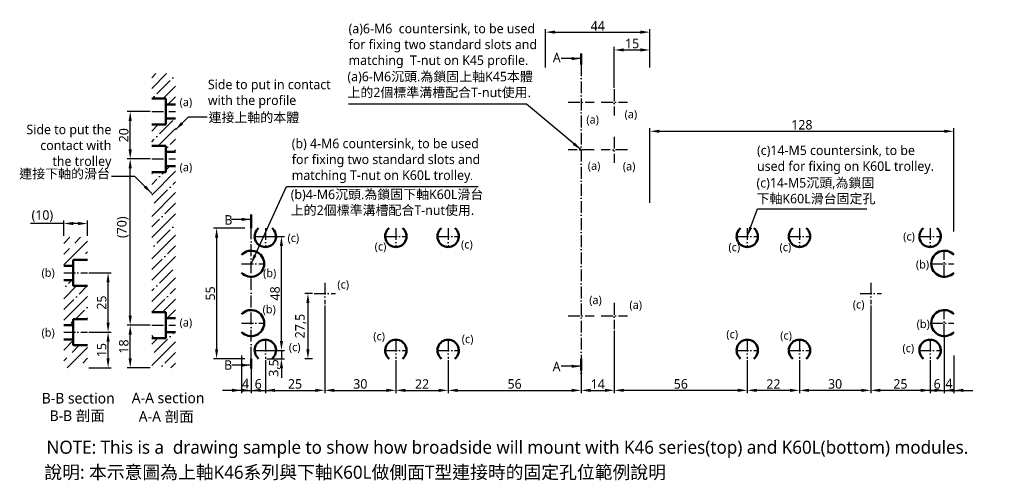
# Model space of a CAD drawing. Header units: millimetres. Extents: x 387 to 802, y 209 to 403.
import ezdxf

# ---------------------------------------------------------------- set-up
doc = ezdxf.new("R2010")
doc.units = ezdxf.units.MM
doc.linetypes.add('中心線5', pattern=[7.2, 5, -1, 0.2, -1])
doc.layers.add('中心線', color=5, linetype='中心線5', plot=False)
doc.layers.add('標註線', color=3, linetype='Continuous', plot=False)
doc.layers.add('外框線', color=7, linetype='Continuous', lineweight=50, plot=False)
doc.styles.get("Standard").update_dxf_attribs({"font": 'msjh.ttf'})
doc.dimstyles.new('ISO-25', dxfattribs={"dimtxt": 4, "dimasz": 4, "dimexe": 1.25, "dimexo": 0.625, "dimtad": 1, "dimdec": 8, "dimtxsty": 'Standard', "dimcen": 2.5, "dimadec": 0, "dimazin": 0, "dimtfac": 1, "dimtdec": 8, "dimtmove": 0, "dimatfit": 3, "dimfxl": 0, "dimarcsym": 0})

# ---------------------------------------------------------------- blocks, each defined once
blk = doc.blocks.new('*D1')
at = {"layer": 'Defpoints', "color": 0}
for p in [(415.73, 271.76), (424.41, 271.76), (415.73, 256.76)]:
    blk.add_point(p, dxfattribs=at)
at = {"layer": '標註線', "color": 0, "lineweight": -2}
for p, q in [((416.35, 271.76), (425.66, 271.76)), ((424.41, 260.76), (424.41, 267.76)), ((416.35, 256.76), (425.66, 256.76))]:
    blk.add_line(p, q, dxfattribs=at)
at = {"layer": '標註線', "color": 0}
for points in [[(423.74, 267.76), (425.07, 267.76), (424.41, 271.76)], [(423.74, 260.76), (425.07, 260.76), (424.41, 256.76)]]:
    blk.add_solid(points, dxfattribs=at)
at = {"layer": '標註線', "color": 0, "insert": (421.7, 264.26), "char_height": 4, "attachment_point": 5, "rotation": 90}
blk.add_mtext('15', dxfattribs=at)
blk = doc.blocks.new('*D2')
at = {"layer": 'Defpoints', "color": 0}
for p in [(415.73, 296.76), (424.41, 296.76), (415.73, 271.76)]:
    blk.add_point(p, dxfattribs=at)
at = {"layer": '標註線', "color": 0, "lineweight": -2}
for p, q in [((416.35, 296.76), (425.66, 296.76)), ((424.41, 275.76), (424.41, 292.76)), ((416.35, 271.76), (425.66, 271.76))]:
    blk.add_line(p, q, dxfattribs=at)
at = {"layer": '標註線', "color": 0}
for points in [[(423.74, 292.76), (425.07, 292.76), (424.41, 296.76)], [(423.74, 275.76), (425.07, 275.76), (424.41, 271.76)]]:
    blk.add_solid(points, dxfattribs=at)
at = {"layer": '標註線', "color": 0, "insert": (421.72, 284.26), "char_height": 4, "attachment_point": 5, "rotation": 90}
blk.add_mtext('25', dxfattribs=at)
blk = doc.blocks.new('*D3')
at = {"layer": 'Defpoints', "color": 0}
for p in [(405.73, 317.58), (405.73, 311.76), (415.73, 311.76)]:
    blk.add_point(p, dxfattribs=at)
at = {"layer": '標註線', "color": 0, "lineweight": -2}
for p, q in [((405.73, 317.58), (391.71, 317.58)), ((405.73, 312.39), (405.73, 318.83)), ((411.73, 317.58), (409.73, 317.58)), ((415.73, 312.39), (415.73, 318.83))]:
    blk.add_line(p, q, dxfattribs=at)
at = {"layer": '標註線', "color": 0}
for points in [[(409.73, 318.25), (409.73, 316.91), (405.73, 317.58)], [(411.73, 318.25), (411.73, 316.91), (415.73, 317.58)]]:
    blk.add_solid(points, dxfattribs=at)
at = {"layer": '標註線', "color": 0, "insert": (396.72, 320.71), "char_height": 4, "attachment_point": 5}
blk.add_mtext('(10)', dxfattribs=at)
blk = doc.blocks.new('*D4')
at = {"layer": 'Defpoints', "color": 0}
for p in [(482.65, 315.63), (470.12, 260.63), (482.65, 260.63)]:
    blk.add_point(p, dxfattribs=at)
at = {"layer": '標註線', "color": 0, "lineweight": -2}
for p, q in [((482.02, 315.63), (468.87, 315.63)), ((470.12, 311.63), (470.12, 264.63)), ((482.02, 260.63), (468.87, 260.63))]:
    blk.add_line(p, q, dxfattribs=at)
at = {"layer": '標註線', "color": 0}
for points in [[(469.46, 311.63), (470.79, 311.63), (470.12, 315.63)], [(469.46, 264.63), (470.79, 264.63), (470.12, 260.63)]]:
    blk.add_solid(points, dxfattribs=at)
at = {"layer": '標註線', "color": 0, "insert": (467.47, 288.13), "char_height": 4, "attachment_point": 5, "rotation": 90}
blk.add_mtext('55', dxfattribs=at)
blk = doc.blocks.new('*D5')
at = {"layer": 'Defpoints', "color": 0}
for p in [(480.65, 262.63), (484.65, 260.63), (484.65, 247.29)]:
    blk.add_point(p, dxfattribs=at)
at = {"layer": '標註線', "color": 0, "lineweight": -2}
for p, q in [((480.65, 262.01), (480.65, 246.04)), ((484.65, 260.01), (484.65, 246.04)), ((476.65, 247.29), (472.65, 247.29)), ((480.65, 247.29), (484.65, 247.29)), ((488.65, 247.29), (492.65, 247.29))]:
    blk.add_line(p, q, dxfattribs=at)
at = {"layer": '標註線', "color": 0}
for points in [[(476.65, 247.96), (476.65, 246.62), (480.65, 247.29)], [(488.65, 247.96), (488.65, 246.62), (484.65, 247.29)]]:
    blk.add_solid(points, dxfattribs=at)
at = {"layer": '標註線', "color": 0, "insert": (482.3, 250.12), "char_height": 4, "attachment_point": 5}
blk.add_mtext('4', dxfattribs=at)
blk = doc.blocks.new('*D6')
at = {"layer": 'Defpoints', "color": 0}
for p in [(780.65, 356.43), (652.65, 325.63), (780.65, 313.63)]:
    blk.add_point(p, dxfattribs=at)
at = {"layer": '標註線', "color": 0, "lineweight": -2}
for p, q in [((652.65, 326.26), (652.65, 357.68)), ((780.65, 314.26), (780.65, 357.68)), ((656.65, 356.43), (776.65, 356.43))]:
    blk.add_line(p, q, dxfattribs=at)
at = {"layer": '標註線', "color": 0}
for points in [[(656.65, 357.1), (656.65, 355.77), (652.65, 356.43)], [(776.65, 357.1), (776.65, 355.77), (780.65, 356.43)]]:
    blk.add_solid(points, dxfattribs=at)
at = {"layer": '標註線', "color": 0, "insert": (716.65, 359.14), "char_height": 4, "attachment_point": 5}
blk.add_mtext('128', dxfattribs=at)
blk = doc.blocks.new('*D7')
at = {"layer": 'Defpoints', "color": 0}
for p in [(623.65, 260.63), (637.65, 260.63), (637.65, 247.29)]:
    blk.add_point(p, dxfattribs=at)
at = {"layer": '標註線', "color": 0, "lineweight": -2}
for p, q in [((623.65, 260.01), (623.65, 246.04)), ((637.65, 260.01), (637.65, 246.04)), ((627.65, 247.29), (633.65, 247.29))]:
    blk.add_line(p, q, dxfattribs=at)
at = {"layer": '標註線', "color": 0}
for points in [[(627.65, 247.96), (627.65, 246.62), (623.65, 247.29)], [(633.65, 247.96), (633.65, 246.62), (637.65, 247.29)]]:
    blk.add_solid(points, dxfattribs=at)
at = {"layer": '標註線', "color": 0, "insert": (630.65, 249.96), "char_height": 4, "attachment_point": 5}
blk.add_mtext('14', dxfattribs=at)
blk = doc.blocks.new('*D8')
at = {"layer": 'Defpoints', "color": 0}
for p in [(776.65, 270.13), (780.65, 262.63), (780.65, 247.29)]:
    blk.add_point(p, dxfattribs=at)
at = {"layer": '標註線', "color": 0, "lineweight": -2}
for p, q in [((776.65, 269.51), (776.65, 246.04)), ((780.65, 262.01), (780.65, 246.04)), ((772.65, 247.29), (768.65, 247.29)), ((776.65, 247.29), (780.65, 247.29)), ((784.65, 247.29), (788.65, 247.29))]:
    blk.add_line(p, q, dxfattribs=at)
at = {"layer": '標註線', "color": 0}
for points in [[(772.65, 247.96), (772.65, 246.62), (776.65, 247.29)], [(784.65, 247.96), (784.65, 246.62), (780.65, 247.29)]]:
    blk.add_solid(points, dxfattribs=at)
at = {"layer": '標註線', "color": 0, "insert": (778.61, 250.14), "char_height": 4, "attachment_point": 5}
blk.add_mtext('4', dxfattribs=at)
blk = doc.blocks.new('*D9')
at = {"layer": 'Defpoints', "color": 0}
for p in [(433.72, 274.76), (442.79, 274.76), (442.79, 256.76)]:
    blk.add_point(p, dxfattribs=at)
at = {"layer": '標註線', "color": 0, "lineweight": -2}
for p, q in [((442.17, 274.76), (432.47, 274.76)), ((433.72, 260.76), (433.72, 270.76)), ((442.17, 256.76), (432.47, 256.76))]:
    blk.add_line(p, q, dxfattribs=at)
at = {"layer": '標註線', "color": 0}
for points in [[(433.05, 270.76), (434.39, 270.76), (433.72, 274.76)], [(433.05, 260.76), (434.39, 260.76), (433.72, 256.76)]]:
    blk.add_solid(points, dxfattribs=at)
at = {"layer": '標註線', "color": 0, "insert": (431.02, 265.76), "char_height": 4, "attachment_point": 5, "rotation": 90}
blk.add_mtext('18', dxfattribs=at)
blk = doc.blocks.new('*D10')
at = {"layer": 'Defpoints', "color": 0}
for p in [(433.72, 344.76), (442.79, 344.76), (442.79, 274.76)]:
    blk.add_point(p, dxfattribs=at)
at = {"layer": '標註線', "color": 0, "lineweight": -2}
for p, q in [((442.17, 344.76), (432.47, 344.76)), ((433.72, 278.76), (433.72, 340.76)), ((442.17, 274.76), (432.47, 274.76))]:
    blk.add_line(p, q, dxfattribs=at)
at = {"layer": '標註線', "color": 0}
for points in [[(433.05, 340.76), (434.39, 340.76), (433.72, 344.76)], [(433.05, 278.76), (434.39, 278.76), (433.72, 274.76)]]:
    blk.add_solid(points, dxfattribs=at)
at = {"layer": '標註線', "color": 0, "insert": (430.61, 316.01), "char_height": 4, "attachment_point": 5, "rotation": 90}
blk.add_mtext('(70)', dxfattribs=at)
blk = doc.blocks.new('*D11')
at = {"layer": 'Defpoints', "color": 0}
for p in [(433.72, 364.76), (442.79, 364.76), (442.79, 344.76)]:
    blk.add_point(p, dxfattribs=at)
at = {"layer": '標註線', "color": 0, "lineweight": -2}
for p, q in [((442.17, 364.76), (432.47, 364.76)), ((433.72, 348.76), (433.72, 360.76)), ((442.17, 344.76), (432.47, 344.76))]:
    blk.add_line(p, q, dxfattribs=at)
at = {"layer": '標註線', "color": 0}
for points in [[(433.05, 360.76), (434.39, 360.76), (433.72, 364.76)], [(433.05, 348.76), (434.39, 348.76), (433.72, 344.76)]]:
    blk.add_solid(points, dxfattribs=at)
at = {"layer": '標註線', "color": 0, "insert": (431.03, 354.76), "char_height": 4, "attachment_point": 5, "rotation": 90}
blk.add_mtext('20', dxfattribs=at)
blk = doc.blocks.new('*D12')
at = {"layer": 'Defpoints', "color": 0}
for p in [(652.65, 390.69), (652.65, 382.63), (637.65, 374.13)]:
    blk.add_point(p, dxfattribs=at)
at = {"layer": '標註線', "color": 0, "lineweight": -2}
for p, q in [((637.65, 374.76), (637.65, 391.94)), ((641.65, 390.69), (648.65, 390.69)), ((652.65, 383.26), (652.65, 391.94))]:
    blk.add_line(p, q, dxfattribs=at)
at = {"layer": '標註線', "color": 0}
for points in [[(641.65, 391.36), (641.65, 390.03), (637.65, 390.69)], [(648.65, 391.36), (648.65, 390.03), (652.65, 390.69)]]:
    blk.add_solid(points, dxfattribs=at)
at = {"layer": '標註線', "color": 0, "insert": (645.15, 393.4), "char_height": 4, "attachment_point": 5}
blk.add_mtext('15', dxfattribs=at)
blk = doc.blocks.new('*D15')
at = {"layer": 'Defpoints', "color": 0}
for p in [(515.65, 283.63), (490.65, 260.63), (515.65, 247.29)]:
    blk.add_point(p, dxfattribs=at)
at = {"layer": '標註線', "color": 0, "lineweight": -2}
for p, q in [((515.65, 283.01), (515.65, 246.04)), ((490.65, 260.01), (490.65, 246.04)), ((494.65, 247.29), (511.65, 247.29))]:
    blk.add_line(p, q, dxfattribs=at)
at = {"layer": '標註線', "color": 0}
for points in [[(494.65, 247.96), (494.65, 246.62), (490.65, 247.29)], [(511.65, 247.96), (511.65, 246.62), (515.65, 247.29)]]:
    blk.add_solid(points, dxfattribs=at)
at = {"layer": '標註線', "color": 0, "insert": (503.15, 249.98), "char_height": 4, "attachment_point": 5}
blk.add_mtext('25', dxfattribs=at)
blk = doc.blocks.new('*D18')
at = {"layer": 'Defpoints', "color": 0}
for p in [(745.65, 283.63), (770.65, 260.63), (745.65, 247.29)]:
    blk.add_point(p, dxfattribs=at)
at = {"layer": '標註線', "color": 0, "lineweight": -2}
for p, q in [((745.65, 283.01), (745.65, 246.04)), ((770.65, 260.01), (770.65, 246.04)), ((766.65, 247.29), (749.65, 247.29))]:
    blk.add_line(p, q, dxfattribs=at)
at = {"layer": '標註線', "color": 0}
for points in [[(749.65, 247.96), (749.65, 246.62), (745.65, 247.29)], [(766.65, 247.96), (766.65, 246.62), (770.65, 247.29)]]:
    blk.add_solid(points, dxfattribs=at)
at = {"layer": '標註線', "color": 0, "insert": (758.15, 249.98), "char_height": 4, "attachment_point": 5}
blk.add_mtext('25', dxfattribs=at)
blk = doc.blocks.new('*D19')
at = {"layer": 'Defpoints', "color": 0}
for p in [(490.65, 312.13), (497.43, 312.13), (490.65, 264.13)]:
    blk.add_point(p, dxfattribs=at)
at = {"layer": '標註線', "color": 0, "lineweight": -2}
for p, q in [((491.27, 312.13), (498.68, 312.13)), ((497.43, 268.13), (497.43, 308.13)), ((491.27, 264.13), (498.68, 264.13))]:
    blk.add_line(p, q, dxfattribs=at)
at = {"layer": '標註線', "color": 0}
for points in [[(496.76, 308.13), (498.09, 308.13), (497.43, 312.13)], [(496.76, 268.13), (498.09, 268.13), (497.43, 264.13)]]:
    blk.add_solid(points, dxfattribs=at)
at = {"layer": '標註線', "color": 0, "insert": (494.73, 288.13), "char_height": 4, "attachment_point": 5, "rotation": 90}
blk.add_mtext('48', dxfattribs=at)
blk = doc.blocks.new('*D21')
at = {"layer": 'Defpoints', "color": 0}
for p in [(515.65, 283.63), (545.65, 260.63), (545.65, 247.29)]:
    blk.add_point(p, dxfattribs=at)
at = {"layer": '標註線', "color": 0, "lineweight": -2}
for p, q in [((515.65, 283.01), (515.65, 246.04)), ((545.65, 260.01), (545.65, 246.04)), ((519.65, 247.29), (541.65, 247.29))]:
    blk.add_line(p, q, dxfattribs=at)
at = {"layer": '標註線', "color": 0}
for points in [[(519.65, 247.96), (519.65, 246.62), (515.65, 247.29)], [(541.65, 247.96), (541.65, 246.62), (545.65, 247.29)]]:
    blk.add_solid(points, dxfattribs=at)
at = {"layer": '標註線', "color": 0, "insert": (530.65, 249.98), "char_height": 4, "attachment_point": 5}
blk.add_mtext('30', dxfattribs=at)
blk = doc.blocks.new('*D22')
at = {"layer": 'Defpoints', "color": 0}
for p in [(745.65, 283.63), (715.65, 260.63), (715.65, 247.29)]:
    blk.add_point(p, dxfattribs=at)
at = {"layer": '標註線', "color": 0, "lineweight": -2}
for p, q in [((745.65, 283.01), (745.65, 246.04)), ((715.65, 260.01), (715.65, 246.04)), ((741.65, 247.29), (719.65, 247.29))]:
    blk.add_line(p, q, dxfattribs=at)
at = {"layer": '標註線', "color": 0}
for points in [[(719.65, 247.96), (719.65, 246.62), (715.65, 247.29)], [(741.65, 247.96), (741.65, 246.62), (745.65, 247.29)]]:
    blk.add_solid(points, dxfattribs=at)
at = {"layer": '標註線', "color": 0, "insert": (730.65, 249.98), "char_height": 4, "attachment_point": 5}
blk.add_mtext('30', dxfattribs=at)
blk = doc.blocks.new('*D23')
at = {"layer": 'Defpoints', "color": 0}
for p in [(545.65, 260.63), (567.65, 260.63), (567.65, 247.29)]:
    blk.add_point(p, dxfattribs=at)
at = {"layer": '標註線', "color": 0, "lineweight": -2}
for p, q in [((545.65, 260.01), (545.65, 246.04)), ((567.65, 260.01), (567.65, 246.04)), ((549.65, 247.29), (563.65, 247.29))]:
    blk.add_line(p, q, dxfattribs=at)
at = {"layer": '標註線', "color": 0}
for points in [[(549.65, 247.96), (549.65, 246.62), (545.65, 247.29)], [(563.65, 247.96), (563.65, 246.62), (567.65, 247.29)]]:
    blk.add_solid(points, dxfattribs=at)
at = {"layer": '標註線', "color": 0, "insert": (556.65, 249.95), "char_height": 4, "attachment_point": 5}
blk.add_mtext('22', dxfattribs=at)
blk = doc.blocks.new('*D24')
at = {"layer": 'Defpoints', "color": 0}
for p in [(567.65, 260.63), (623.65, 260.63), (623.65, 247.29)]:
    blk.add_point(p, dxfattribs=at)
at = {"layer": '標註線', "color": 0, "lineweight": -2}
for p, q in [((567.65, 260.01), (567.65, 246.04)), ((623.65, 260.01), (623.65, 246.04)), ((571.65, 247.29), (619.65, 247.29))]:
    blk.add_line(p, q, dxfattribs=at)
at = {"layer": '標註線', "color": 0}
for points in [[(571.65, 247.96), (571.65, 246.62), (567.65, 247.29)], [(619.65, 247.96), (619.65, 246.62), (623.65, 247.29)]]:
    blk.add_solid(points, dxfattribs=at)
at = {"layer": '標註線', "color": 0, "insert": (595.65, 249.98), "char_height": 4, "attachment_point": 5}
blk.add_mtext('56', dxfattribs=at)
blk = doc.blocks.new('*D25')
at = {"layer": 'Defpoints', "color": 0}
for p in [(693.65, 260.63), (715.65, 260.63), (693.65, 247.29)]:
    blk.add_point(p, dxfattribs=at)
at = {"layer": '標註線', "color": 0, "lineweight": -2}
for p, q in [((693.65, 260.01), (693.65, 246.04)), ((715.65, 260.01), (715.65, 246.04)), ((711.65, 247.29), (697.65, 247.29))]:
    blk.add_line(p, q, dxfattribs=at)
at = {"layer": '標註線', "color": 0}
for points in [[(697.65, 247.96), (697.65, 246.62), (693.65, 247.29)], [(711.65, 247.96), (711.65, 246.62), (715.65, 247.29)]]:
    blk.add_solid(points, dxfattribs=at)
at = {"layer": '標註線', "color": 0, "insert": (704.65, 249.95), "char_height": 4, "attachment_point": 5}
blk.add_mtext('22', dxfattribs=at)
blk = doc.blocks.new('*D26')
at = {"layer": 'Defpoints', "color": 0}
for p in [(637.65, 273.13), (693.65, 260.63), (637.65, 247.29)]:
    blk.add_point(p, dxfattribs=at)
at = {"layer": '標註線', "color": 0, "lineweight": -2}
for p, q in [((637.65, 272.51), (637.65, 246.04)), ((693.65, 260.01), (693.65, 246.04)), ((689.65, 247.29), (641.65, 247.29))]:
    blk.add_line(p, q, dxfattribs=at)
at = {"layer": '標註線', "color": 0}
for points in [[(641.65, 247.96), (641.65, 246.62), (637.65, 247.29)], [(689.65, 247.96), (689.65, 246.62), (693.65, 247.29)]]:
    blk.add_solid(points, dxfattribs=at)
at = {"layer": '標註線', "color": 0, "insert": (665.65, 249.98), "char_height": 4, "attachment_point": 5}
blk.add_mtext('56', dxfattribs=at)
blk = doc.blocks.new('*D27')
at = {"layer": 'Defpoints', "color": 0}
for p in [(490.65, 264.13), (490.65, 260.63), (497.43, 260.63)]:
    blk.add_point(p, dxfattribs=at)
at = {"layer": '標註線', "color": 0, "lineweight": -2}
for p, q in [((497.43, 268.13), (497.43, 272.13)), ((491.27, 264.13), (498.68, 264.13)), ((497.43, 264.13), (497.43, 260.63)), ((491.27, 260.63), (498.68, 260.63)), ((497.43, 256.63), (497.43, 252.63))]:
    blk.add_line(p, q, dxfattribs=at)
at = {"layer": '標註線', "color": 0}
for points in [[(496.76, 268.13), (498.09, 268.13), (497.43, 264.13)], [(496.76, 256.63), (498.09, 256.63), (497.43, 260.63)]]:
    blk.add_solid(points, dxfattribs=at)
at = {"layer": '標註線', "color": 0, "insert": (494.5, 256.7), "char_height": 4, "attachment_point": 5, "rotation": 90}
blk.add_mtext('3,5', dxfattribs=at)
blk = doc.blocks.new('*D29')
at = {"layer": 'Defpoints', "color": 0}
for p in [(652.65, 398.2), (608.65, 382.63), (652.65, 382.63)]:
    blk.add_point(p, dxfattribs=at)
at = {"layer": '標註線', "color": 0, "lineweight": -2}
for p, q in [((608.65, 383.26), (608.65, 399.45)), ((612.65, 398.2), (648.65, 398.2)), ((652.65, 383.26), (652.65, 399.45))]:
    blk.add_line(p, q, dxfattribs=at)
at = {"layer": '標註線', "color": 0}
for points in [[(612.65, 398.86), (612.65, 397.53), (608.65, 398.2)], [(648.65, 398.86), (648.65, 397.53), (652.65, 398.2)]]:
    blk.add_solid(points, dxfattribs=at)
at = {"layer": '標註線', "color": 0, "insert": (630.65, 400.82), "char_height": 4, "attachment_point": 5}
blk.add_mtext('44', dxfattribs=at)
blk = doc.blocks.new('*D49')
at = {"layer": 'Defpoints', "color": 0}
for p in [(511.15, 288.13), (508.58, 260.63), (511.15, 260.63)]:
    blk.add_point(p, dxfattribs=at)
at = {"layer": '標註線', "color": 0, "lineweight": -2}
for p, q in [((510.52, 288.13), (507.33, 288.13)), ((508.58, 284.13), (508.58, 264.63)), ((510.52, 260.63), (507.33, 260.63))]:
    blk.add_line(p, q, dxfattribs=at)
at = {"layer": '標註線', "color": 0}
for points in [[(507.91, 284.13), (509.25, 284.13), (508.58, 288.13)], [(507.91, 264.63), (509.25, 264.63), (508.58, 260.63)]]:
    blk.add_solid(points, dxfattribs=at)
at = {"layer": '標註線', "color": 0, "insert": (505.55, 274.38), "char_height": 4, "attachment_point": 5, "rotation": 90}
blk.add_mtext('27,5', dxfattribs=at)
blk = doc.blocks.new('*D50')
at = {"layer": 'Defpoints', "color": 0}
for p in [(776.65, 270.13), (770.65, 260.63), (776.65, 247.29)]:
    blk.add_point(p, dxfattribs=at)
at = {"layer": '標註線', "color": 0, "lineweight": -2}
for p, q in [((776.65, 269.51), (776.65, 246.04)), ((770.65, 260.01), (770.65, 246.04)), ((766.65, 247.29), (762.65, 247.29)), ((770.65, 247.29), (776.65, 247.29)), ((780.65, 247.29), (784.65, 247.29))]:
    blk.add_line(p, q, dxfattribs=at)
at = {"layer": '標註線', "color": 0}
for points in [[(766.65, 247.96), (766.65, 246.62), (770.65, 247.29)], [(780.65, 247.96), (780.65, 246.62), (776.65, 247.29)]]:
    blk.add_solid(points, dxfattribs=at)
at = {"layer": '標註線', "color": 0, "insert": (773.65, 249.98), "char_height": 4, "attachment_point": 5}
blk.add_mtext('6', dxfattribs=at)
blk = doc.blocks.new('*D51')
at = {"layer": 'Defpoints', "color": 0}
for p in [(484.65, 260.63), (490.65, 260.63), (490.65, 247.29)]:
    blk.add_point(p, dxfattribs=at)
at = {"layer": '標註線', "color": 0, "lineweight": -2}
for p, q in [((484.65, 260.01), (484.65, 246.04)), ((490.65, 260.01), (490.65, 246.04)), ((480.65, 247.29), (476.65, 247.29)), ((484.65, 247.29), (490.65, 247.29)), ((494.65, 247.29), (498.65, 247.29))]:
    blk.add_line(p, q, dxfattribs=at)
at = {"layer": '標註線', "color": 0}
for points in [[(480.65, 247.96), (480.65, 246.62), (484.65, 247.29)], [(494.65, 247.96), (494.65, 246.62), (490.65, 247.29)]]:
    blk.add_solid(points, dxfattribs=at)
at = {"layer": '標註線', "color": 0, "insert": (487.65, 249.98), "char_height": 4, "attachment_point": 5}
blk.add_mtext('6', dxfattribs=at)

msp = doc.modelspace()

# ---------------------------------------------------------------- hatches: boundary and pattern name
h = msp.add_hatch()
h.set_pattern_fill('ANSI35', color=256, style=0)
h.set_pattern_definition([(45, (46.4785, -3.871), (-4.49013, 4.49013), []), (45, (50.9686, -3.871), (-4.49013, 4.49013), [7.9375, -1.5875, 0, -1.5875])])
h.paths.add_polyline_path([(452.79211408, 271.76337254), (448.79211408, 271.76337254), (448.79211408, 269.26337254), (442.79211408, 269.26337254), (442.79211408, 256.76337254), (452.79211408, 256.76337254)])
h.paths.add_polyline_path([(452.79211408, 341.76337254), (448.79211408, 341.76337254), (448.79211408, 339.26337254), (442.79211408, 339.26337254), (442.79211408, 280.26337254), (448.79211408, 280.26337254), (448.79211408, 277.76337254), (452.79211408, 277.76337254)])
h.paths.add_polyline_path([(452.79211408, 361.76337254), (448.79211408, 361.76337254), (448.79211408, 359.26337254), (442.79211408, 359.26337254), (442.79211408, 350.26337254), (448.79211408, 350.26337254), (448.79211408, 347.76337254), (452.79211408, 347.76337254)])
h.paths.add_polyline_path([(452.79211408, 380.76337254), (442.79211408, 380.76337254), (442.79211408, 370.26337254), (448.79211408, 370.26337254), (448.79211408, 367.76337254), (452.79211408, 367.76337254)])
h = msp.add_hatch()
h.set_pattern_fill('ANSI35', color=256, style=0)
h.set_pattern_definition([(45, (220.25, 19.546), (-4.49013, 4.49013), []), (45, (224.74, 19.546), (-4.49013, 4.49013), [7.9375, -1.5875, 0, -1.5875])])
h.paths.add_polyline_path([(415.72572017, 277.26337254), (415.72572017, 291.26337254), (409.72572017, 291.26337254), (409.72572017, 293.76337254), (405.72572017, 293.76337254), (405.72572017, 274.76337254), (409.72572017, 274.76337254), (409.72572017, 277.26337254)])

# ---------------------------------------------------------------- linework, layer by layer
for p, q in [((405.72572017, 309.16824755), (408.32084515, 311.76337254)), ((410.3633398, 309.31573719), (412.81097515, 311.76337254)), ((405.72572017, 300.18799143), (415.72572017, 310.18799143)), ((405.72572017, 304.67811755), (408.11827577, 307.07067316)), ((409.24080778, 308.19320517), (409.24080778, 308.19320517)), ((413.73093585, 303.70307711), (413.73093585, 303.70307711)), ((414.85346786, 304.82560913), (415.72572017, 305.69786143)), ((412.29123127, 302.26337254), (412.60840383, 302.5805451)), ((442.79211408, 270.55213333), (443.50335329, 269.26337254)), ((405.72572017, 268.75709307), (405.73199963, 268.76337254)), ((405.72572017, 264.26696695), (409.72572017, 268.26696695)), ((409.24080778, 263.29192457), (412.21225575, 266.26337254)), ((407.20238188, 256.76337254), (415.72572017, 265.28671083)), ((408.11827577, 262.16939255), (408.11827577, 262.16939255)), ((405.72572017, 259.77683695), (406.99574375, 261.04686054)), ((412.60840383, 257.67926449), (412.60840383, 257.67926449)), ((413.73093585, 258.80179651), (415.72572017, 260.79658083))]:
    msp.add_line(p, q)
at = {"lineweight": 50}
for centre, start, end in [((484.64803058, 300.63406757), 223.3417582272, 136.6582417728), ((776.64803058, 300.63406757), 43.3417582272, 316.6582417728), ((484.64803058, 275.63406757), 223.3417582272, 136.6582417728), ((776.64803058, 275.63406757), 43.3417582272, 316.6582417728)]:
    msp.add_arc(centre, 5.5, start, end, dxfattribs=at)
at = {"layer": '中心線'}
for p, q in [((623.64803058, 384.63406757), (623.64803058, 260.63406757)), ((637.64803058, 374.13406757), (637.64803058, 363.13406757)), ((618.14803058, 368.63406757), (629.14803058, 368.63406757)), ((632.14803058, 368.63406757), (643.14803058, 368.63406757)), ((442.79211408, 364.76337254), (452.79211408, 364.76337254)), ((637.64803058, 354.13406757), (637.64803058, 343.13406757)), ((629.14803058, 348.63406757), (618.14803058, 348.63406757)), ((643.14803058, 348.63406757), (632.14803058, 348.63406757)), ((442.79211408, 344.76337254), (452.79211408, 344.76337254)), ((484.64803058, 260.63406757), (484.64803058, 315.63406757)), ((490.64803058, 315.63406757), (490.64803058, 307.63406757)), ((545.64803058, 315.63406757), (545.64803058, 307.63406757)), ((567.64803058, 315.63406757), (567.64803058, 307.63406757)), ((693.64803058, 315.63406757), (693.64803058, 307.63406757)), ((715.64803058, 315.63406757), (715.64803058, 307.63406757)), ((770.64803058, 315.63406757), (770.64803058, 307.63406757)), ((486.14803058, 312.13406757), (495.14803058, 312.13406757)), ((541.14803058, 312.13406757), (550.14803058, 312.13406757)), ((563.14803058, 312.13406757), (572.14803058, 312.13406757)), ((689.14803058, 312.13406757), (698.14803058, 312.13406757)), ((711.14803058, 312.13406757), (720.14803058, 312.13406757)), ((766.14803058, 312.13406757), (775.14803058, 312.13406757)), ((776.64803058, 295.13406757), (776.64803058, 306.13406757)), ((480.64803058, 300.63406757), (490.14803058, 300.63406757)), ((771.14803058, 300.63406757), (780.64803058, 300.63406757)), ((405.72572017, 296.76337254), (415.72572017, 296.76337254)), ((515.64803058, 292.63406757), (515.64803058, 283.63406757)), ((745.64803058, 292.63406757), (745.64803058, 283.63406757)), ((511.14803058, 288.13406757), (520.14803058, 288.13406757)), ((741.14803058, 288.13406757), (750.14803058, 288.13406757)), ((637.64803058, 284.13406757), (637.64803058, 273.13406757)), ((618.14803058, 278.63406757), (629.14803058, 278.63406757)), ((632.14803058, 278.63406757), (643.14803058, 278.63406757)), ((776.64803058, 270.13406757), (776.64803058, 281.13406757)), ((442.79211408, 274.76337254), (452.79211408, 274.76337254)), ((480.64803058, 275.63406757), (490.14803058, 275.63406757)), ((771.14803058, 275.63406757), (780.64803058, 275.63406757)), ((405.72572017, 271.76337254), (415.72572017, 271.76337254)), ((490.64803058, 268.63406757), (490.64803058, 260.63406757)), ((545.64803058, 268.63406757), (545.64803058, 260.63406757)), ((567.64803058, 268.63406757), (567.64803058, 260.63406757)), ((693.64803058, 268.63406757), (693.64803058, 260.63406757)), ((715.64803058, 268.63406757), (715.64803058, 260.63406757)), ((770.64803058, 268.63406757), (770.64803058, 260.63406757)), ((486.14803058, 264.13406757), (495.14803058, 264.13406757)), ((541.14803058, 264.13406757), (550.14803058, 264.13406757)), ((563.14803058, 264.13406757), (572.14803058, 264.13406757)), ((689.14803058, 264.13406757), (698.14803058, 264.13406757)), ((711.14803058, 264.13406757), (720.14803058, 264.13406757)), ((766.14803058, 264.13406757), (775.14803058, 264.13406757))]:
    msp.add_line(p, q, dxfattribs=at)
at = {"layer": '外框線'}
for p, q in [((442.79211408, 370.26337254), (448.79211408, 370.26337254)), ((448.79211408, 370.26337254), (448.79211408, 359.26337254)), ((448.79211408, 367.76337254), (452.79211408, 367.76337254)), ((448.79211408, 361.76337254), (452.79211408, 361.76337254)), ((442.79211408, 359.26337254), (448.79211408, 359.26337254)), ((442.79211408, 350.26337254), (448.79211408, 350.26337254)), ((448.79211408, 350.26337254), (448.79211408, 339.26337254)), ((448.79211408, 347.76337254), (452.79211408, 347.76337254)), ((448.79211408, 341.76337254), (452.79211408, 341.76337254)), ((442.79211408, 339.26337254), (448.79211408, 339.26337254)), ((442.79211408, 280.26337254), (448.79211408, 280.26337254)), ((448.79211408, 280.26337254), (448.79211408, 269.26337254)), ((448.79211408, 277.76337254), (452.79211408, 277.76337254)), ((448.79211408, 271.76337254), (452.79211408, 271.76337254)), ((442.79211408, 269.26337254), (448.79211408, 269.26337254))]:
    msp.add_line(p, q, dxfattribs=at)
at = {"layer": '外框線', "lineweight": 50}
for p, q in [((405.72572017, 299.76337254), (409.72572017, 299.76337254)), ((409.72572017, 291.26337254), (409.72572017, 302.26337254)), ((409.72572017, 302.26337254), (415.72572017, 302.26337254)), ((405.72572017, 293.76337254), (409.72572017, 293.76337254)), ((409.72572017, 291.26337254), (415.72572017, 291.26337254)), ((405.72572017, 274.76337254), (409.72572017, 274.76337254)), ((409.72572017, 266.26337254), (409.72572017, 277.26337254)), ((409.72572017, 277.26337254), (415.72572017, 277.26337254)), ((405.72572017, 268.76337254), (409.72572017, 268.76337254)), ((409.72572017, 266.26337254), (415.72572017, 266.26337254))]:
    msp.add_line(p, q, dxfattribs=at)
at = {"layer": '外框線'}
for centre, start, end in [((490.64803058, 312.13406757), 128.942441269, 51.057558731), ((545.64803058, 312.13406757), 128.942441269, 51.057558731), ((567.64803058, 312.13406757), 128.942441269, 51.057558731), ((693.64803058, 312.13406757), 128.942441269, 51.057558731), ((715.64803058, 312.13406757), 128.942441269, 51.057558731), ((770.64803058, 312.13406757), 128.942441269, 51.057558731), ((490.64803058, 264.13406757), 308.942441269, 231.057558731), ((545.64803058, 264.13406757), 308.942441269, 231.057558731), ((567.64803058, 264.13406757), 308.942441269, 231.057558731), ((693.64803058, 264.13406757), 308.942441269, 231.057558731), ((715.64803058, 264.13406757), 308.942441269, 231.057558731), ((770.64803058, 264.13406757), 308.942441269, 231.057558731)]:
    msp.add_arc(centre, 4.5, start, end, dxfattribs=at)
at = {"layer": '標註線', "lineweight": 50}
for p, q in [((623.64803058, 384.63406757), (623.64803058, 389.22054119)), ((484.64803058, 315.63406757), (484.64803058, 321.418925)), ((484.64803058, 256.44786215), (484.64803058, 260.63406757))]:
    msp.add_line(p, q, dxfattribs=at)
at = {"layer": '標註線', "linetype": '中心線5', "lineweight": 50}
msp.add_line((623.64803058, 260.63406757), (623.64803058, 253.79340469), dxfattribs=at)

# ---------------------------------------------------------------- texts
for s, insert, char_height, attachment_point in [('(a)6-M6  countersink, to be used\\Pfor fixing two standard slots and\\Pmatching  T-nut on K45 profile.', (525.71416926, 401.70420381), 4, 1), ('Side to put in contact\\Pwith the profile', (466.44060518, 378.17009781), 4, 1), ('Side to put the\\Pcontact with\\Pthe trolley', (425.80082891, 340.51472441), 4, 9), ('{\\H1.3333x;(b) 4-M6 countersink, to be used\\Pfor fixing two standard slots and\\Pmatching T-nut on K60L trolley}.', (501.77261354, 353.29217959), 3, 1), ('(c)14-M5 countersink, to be\\Pused for fixing on K60L trolley.', (697.75483412, 350.42146092), 4, 1), ('NOTE: This is a  drawing sample to show how broadside will mount with K46 series(top) and K60L(bottom) modules.', (398.45971371, 226.08806038), 5.5, 1)]:
    msp.add_mtext(s, dxfattribs=dict(insert=insert, char_height=char_height, attachment_point=attachment_point))
at = {"linetype": '中心線5', "lineweight": 50, "char_height": 4.5, "width": 2.486899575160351e-14, "attachment_point": 1}
for s, insert in [('B-B section', (396.44798807, 246.23908643)), ('A-A section', (434.37074911, 246.3528936))]:
    msp.add_mtext(s, dxfattribs=dict(at, insert=insert))
at = {"layer": '標註線', "linetype": '中心線5', "lineweight": 50, "char_height": 4, "attachment_point": 1}
for s, insert in [('A', (611.72686184, 389.47826482)), ('B', (473.39259416, 321.09622057)), ('B', (473.28497952, 259.99760625)), ('A', (611.66278346, 259.29016433))]:
    msp.add_mtext(s, dxfattribs=dict(at, insert=insert))
at = {"layer": '標註線'}
for s, insert, char_height, attachment_point in [('(a)6-M6沉頭.為鎖固上軸K45本體\\P上的2個標準溝槽配合T-nut使用.', (525.22971494, 381.48731441), 4, 1), ('(a)', (454.54950253, 370.50152066), 3.5, 1), ('(a)', (641.98272656, 365.40135549), 3.5, 1), ('連接上軸的本體', (466.72873624, 364.27840394), 4, 1), ('(a)', (625.86541727, 363.13406757), 3.5, 1), ('連接下軸的滑台', (425.17582891, 336.09262506), 4, 9), ('(a)', (454.54950253, 343.09227857), 3.5, 1), ('(a)', (626.4580319, 343.69128027), 3.5, 1), ('(a)', (641.22568333, 343.43904549), 3.5, 1), ('(c)14-M5沉頭,為鎖固\\P下軸K60L滑台固定孔', (697.53137618, 336.72777274), 4, 1), ('(b)4-M6沉頭.為鎖固下軸K60L滑台\\P上的2個標準溝槽配合T-nut使用.', (501.34214539, 331.86083001), 4, 1), ('(c)', (499.98719085, 313.27986017), 3.5, 1), ('(c)', (759.32880335, 313.90877422), 3.5, 1), ('(c)', (536.69368592, 309.684284), 3.5, 1), ('(c)', (573.07501743, 310.55703901), 3.5, 1), ('(c)', (685.71161751, 309.39336515), 3.5, 1), ('(c)', (707.24936605, 309.39336515), 3.5, 1), ('(b)', (396.39444653, 298.62781542), 3.5, 1), ('(b)', (489.70480453, 298.47095933), 3.5, 1), ('(b)', (764.68898366, 302.12302537), 3.5, 1), ('(c)', (520.97695187, 293.68377109), 3.5, 1), ('(a)', (627.05918736, 287.12884919), 3.5, 1), ('(b)', (489.49464685, 283.20255455), 3.5, 1), ('(a)', (644.00594133, 285.06762463), 3.5, 1), ('(c)', (738.10073463, 285.24713674), 3.5, 1), ('(a)', (454.54950253, 277.65907092), 3.5, 1), ('(b)', (396.39444653, 273.40433094), 3.5, 1), ('(b)', (764.99663712, 277.01425654), 3.5, 1), ('(c)', (536.1115852, 271.86488964), 3.5, 1), ('(c)', (573.36606779, 270.70121577), 3.5, 1), ('(c)', (684.83846642, 272.73764465), 3.5, 1), ('(c)', (707.54041641, 272.15580771), 3.5, 1), ('(c)', (500.55376127, 267.27861894), 3.5, 1), ('(c)', (759.01350712, 266.86826432), 3.5, 1), ('說明: 本示意圖為上軸K46系列與下軸K60L做側面T型連接時的固定孔位範例說明', (397.55959301, 215.54355101), 5.5, 1)]:
    msp.add_mtext(s, dxfattribs=dict(at, insert=insert, char_height=char_height, attachment_point=attachment_point))
at = {"layer": '標註線', "linetype": '中心線5', "lineweight": 50, "char_height": 4.5, "width": 2.486899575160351e-14, "attachment_point": 1}
for s, insert in [('B-B 剖面', (399.76691924, 238.86030444)), ('A-A 剖面', (437.31174252, 238.53948783))]:
    msp.add_mtext(s, dxfattribs=dict(at, insert=insert))

# ---------------------------------------------------------------- dimensions: what is measured, and where the dimension line sits
at = {"layer": '標註線'}
for base, p1, p2, picture, middle in [((652.6480305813, 398.1958169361), (608.6480305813, 382.6340675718), (652.6480305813, 382.6340675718), '*D29', (630.6480305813, 400.8208169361)), ((652.6480305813, 390.6945495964), (637.6480305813, 374.1340675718), (652.6480305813, 382.6340675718), '*D12', (645.1480305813, 393.398310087)), ((780.6480305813, 356.4323027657), (652.6480305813, 325.6340675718), (780.6480305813, 313.6340675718), '*D6', (716.6480305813, 359.1360632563)), ((545.6480305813, 247.2903046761), (515.6480305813, 283.6340675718), (545.6480305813, 260.6340675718), '*D21', (530.6480305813, 249.9824447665)), ((715.6480305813, 247.2903046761), (745.6480305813, 283.6340675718), (715.6480305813, 260.6340675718), '*D22', (730.6480305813, 249.9824447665)), ((776.6480305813, 247.2903046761), (770.6480305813, 260.6340675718), (776.6480305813, 270.1340675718), '*D50', (773.6480305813, 249.9824447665)), ((490.6480305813, 247.2903046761), (484.6480305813, 260.6340675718), (490.6480305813, 260.6340675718), '*D51', (487.6480305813, 249.9824447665)), ((567.6480305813, 247.2903046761), (545.6480305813, 260.6340675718), (567.6480305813, 260.6340675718), '*D23', (556.6480305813, 249.9488747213)), ((637.6480305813, 247.2903046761), (623.6480305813, 260.6340675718), (637.6480305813, 260.6340675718), '*D7', (630.6480305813, 249.9604951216)), ((693.6480305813, 247.2903046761), (715.6480305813, 260.6340675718), (693.6480305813, 260.6340675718), '*D25', (704.6480305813, 249.9488747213))]:
    dim = msp.add_linear_dim(base=base, p1=p1, p2=p2, dimstyle='ISO-25', dxfattribs=at)
    dim.commit()
    dim.dimension.update_dxf_attribs({"geometry": picture, "text_midpoint": middle})
for base, p1, p2, picture, middle in [((433.720211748, 364.7633725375), (442.7921140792, 344.7633725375), (442.7921140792, 364.7633725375), '*D11', (431.0280716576, 354.7633725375)), ((470.1236674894, 260.6340675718), (482.6480305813, 315.6340675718), (482.6480305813, 260.6340675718), '*D4', (467.4650974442, 288.1340675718)), ((497.4250575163, 312.1340675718), (490.6480305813, 264.1340675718), (490.6480305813, 312.1340675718), '*D19', (494.7329174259, 288.1340675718)), ((424.4077179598, 296.7633725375), (415.7257201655, 271.7633725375), (415.7257201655, 296.7633725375), '*D2', (421.7155778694, 284.2633725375)), ((508.5790749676, 260.6340675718), (511.1480305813, 288.1340675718), (511.1480305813, 260.6340675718), '*D49', (505.5512344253, 274.3840675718)), ((433.720211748, 274.7633725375), (442.7921140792, 256.7633725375), (442.7921140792, 274.7633725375), '*D9', (431.0164512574, 265.7633725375)), ((424.4077179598, 271.7633725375), (415.7257201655, 256.7633725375), (415.7257201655, 271.7633725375), '*D1', (421.7039574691, 264.2633725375))]:
    dim = msp.add_linear_dim(base=base, p1=p1, p2=p2, angle=90, dimstyle='ISO-25', dxfattribs=at)
    dim.commit()
    dim.dimension.update_dxf_attribs({"geometry": picture, "text_midpoint": middle})
dim = msp.add_linear_dim(base=(433.72021175, 344.76337254), p1=(442.79211408, 274.76337254), p2=(442.79211408, 344.76337254), angle=90, text='(70)', dimstyle='ISO-25', dxfattribs=at)
dim.commit()
dim.dimension.update_dxf_attribs({"geometry": '*D10', "text_midpoint": (433.72021175, 316.01337254), "dimtype": 160})
dim = msp.add_linear_dim(base=(405.72572017, 317.5806469), p1=(415.72572017, 311.76337254), p2=(405.72572017, 311.76337254), angle=180, text='(10)', dimstyle='ISO-25', dxfattribs=at)
dim.commit()
dim.dimension.update_dxf_attribs({"geometry": '*D3', "text_midpoint": (396.71853811, 320.70532411)})
for base, p1, p2, picture, middle in [((515.6480305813, 247.2903046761), (490.6480305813, 260.6340675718), (515.6480305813, 283.6340675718), '*D15', (503.1480305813, 249.9824447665)), ((745.6480305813, 247.2903046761), (770.6480305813, 260.6340675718), (745.6480305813, 283.6340675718), '*D18', (758.1480305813, 249.9824447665)), ((637.6480305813, 247.2903046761), (693.6480305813, 260.6340675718), (637.6480305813, 273.1340675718), '*D26', (665.6480305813, 249.9824447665)), ((623.6480305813, 247.2903046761), (567.6480305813, 260.6340675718), (623.6480305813, 260.6340675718), '*D24', (595.6480305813, 249.9824447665))]:
    dim = msp.add_linear_dim(base=base, p1=p1, p2=p2, dimstyle='ISO-25', override={"dimtmove": 1}, dxfattribs=at)
    dim.commit()
    dim.dimension.update_dxf_attribs({"geometry": picture, "text_midpoint": middle})
dim = msp.add_linear_dim(base=(497.42505752, 260.63406757), p1=(490.64803058, 264.13406757), p2=(490.64803058, 260.63406757), angle=90, dimstyle='ISO-25', override={"dimtmove": 2}, dxfattribs=at)
dim.commit()
dim.dimension.update_dxf_attribs({"geometry": '*D27', "text_midpoint": (494.49690562, 256.70125743), "dimtype": 160})
for base, p1, p2, picture, middle in [((780.64803058, 247.29030468), (776.64803058, 270.13406757), (780.64803058, 262.63406757), '*D8', (778.60844102, 250.14455702)), ((484.64803058, 247.29030468), (480.64803058, 262.63406757), (484.64803058, 260.63406757), '*D5', (482.29627159, 250.12156185))]:
    dim = msp.add_linear_dim(base=base, p1=p1, p2=p2, dimstyle='ISO-25', override={"dimtmove": 2}, dxfattribs=at)
    dim.commit()
    dim.dimension.update_dxf_attribs({"geometry": picture, "text_midpoint": middle, "dimtype": 160})

# ---------------------------------------------------------------- leaders
for points in [[(623.64803058, 387.05764463), (615.25946352, 387.05764463)], [(623.64803058, 348.63406757), (600.68815339, 367.86533431), (525.71416926, 367.86533431)], [(484.64803058, 300.63406757), (499.62027521, 333.15164619), (580.23835744, 333.15164619)], [(693.64803058, 312.13406757), (698.00359519, 323.73163583), (743.9604502, 323.73163583)], [(484.64803058, 319.30747095), (476.43465941, 319.30747095)], [(484.64803058, 257.90753849), (476.54227765, 257.90753849)], [(623.64803058, 257.43814219), (615.22309587, 257.43814219)]]:
    msp.add_leader(points, dimstyle='ISO-25', override={"dimgap": 0.625, "dimtad": 0}, dxfattribs=at)
at = {"layer": '標註線', "annotation_type": 0, "has_hookline": 1}
for points, hookline_direction, text_width in [([(452.79211408, 357.01257843), (458.21133746, 362.52840394), (466.10373624, 362.52840394)], 0, 36.35377663), ([(442.79211408, 330.28735914), (435.72034087, 337.34262506), (425.80082891, 337.34262506)], 1, 36.38992899)]:
    msp.add_leader(points, dimstyle='ISO-25', override={"dimgap": 0.625, "dimtad": 0}, dxfattribs=dict(at, hookline_direction=hookline_direction, text_width=text_width))

doc.saveas('drawing.dxf')
